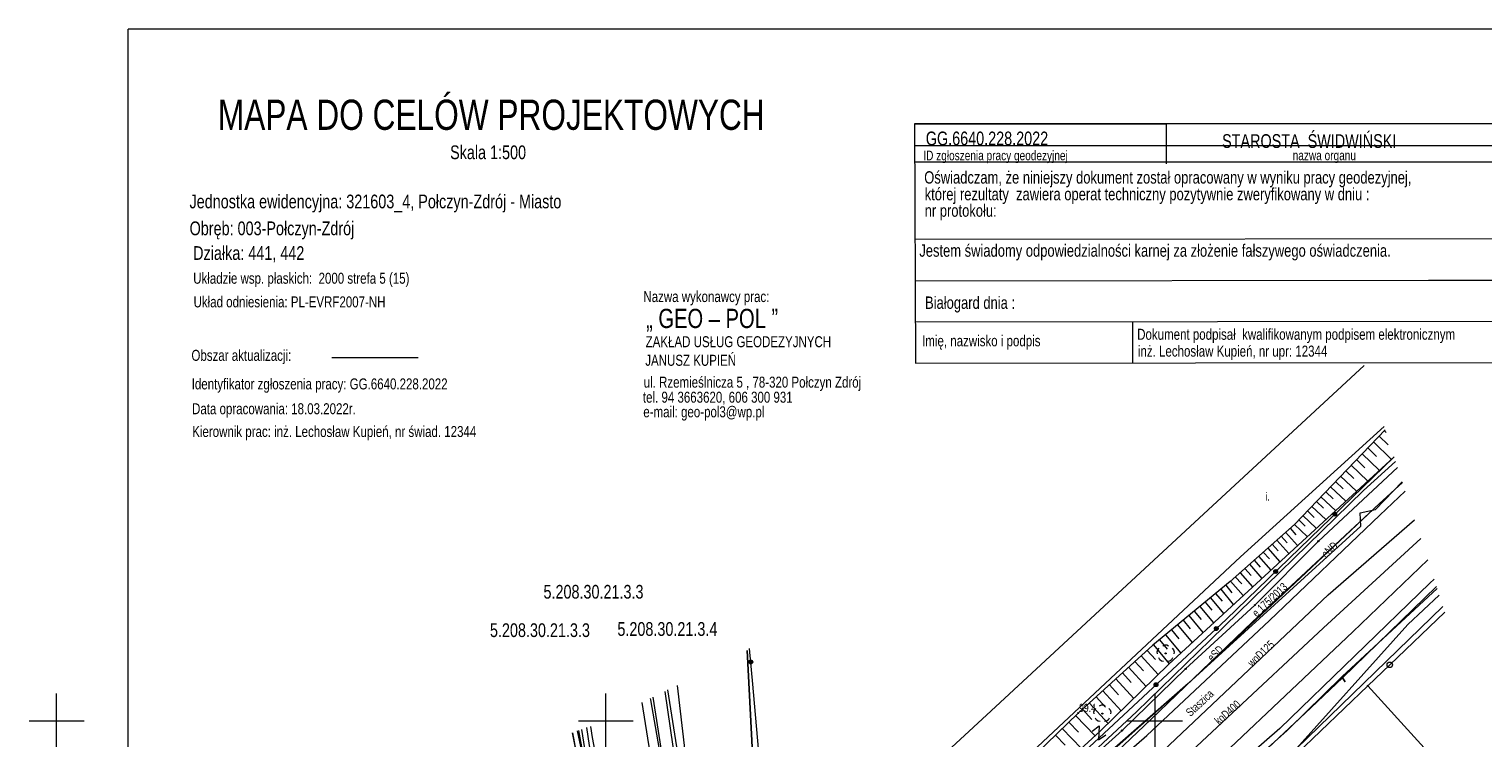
# Model space of a CAD drawing. Header units: metres. Extents: x -320 to 5572509, y -47 to 5960263.
# Tile 43 of 59: x 5572048 to 5572180, y 5960198 to 5960263. Entities that reach past the tile are written whole.
import ezdxf

# ---------------------------------------------------------------- set-up
doc = ezdxf.new("R2010")
doc.units = ezdxf.units.M
doc.header["$MEASUREMENT"] = 0
for name, color, linetype in [('000_Inne__niezydentyfikowane_', 7, 'Continuous'), ('202-Punkt_graniczny_stabilizowa', 7, 'Continuous'), ('203-Punkt_zalamania_granicy_dzi', 7, 'Continuous'), ('218-Granica_uzytku', 7, 'Continuous'), ('219-Linia_granicy', 7, 'Continuous'), ('422-Kraweznik_jezdni', 7, 'Continuous'), ('423-Krawedz_chodnika', 7, 'Continuous'), ('450-Sciana_oporowa_symb__osiowy', 7, 'Continuous'), ('585-Os_przewodu-SEPOD_-_ob__pro', 7, 'Continuous'), ('801-Punkt_okreslonej_wysokosci', 7, 'Continuous'), ('823-Szczyt_skarpy_nieumocninej', 7, 'Continuous'), ('902-Ogrodzenie_trwale_symb_', 7, 'Continuous'), ('991-Przehaczenie', 7, 'Continuous'), ('994-Nazwa_ulicy', 7, 'Continuous'), ('__opis_mapy_dcp', 7, 'Continuous'), ('__ramka_oswiadczenie_geodety', 7, 'Continuous'), ('ark', 7, 'Continuous'), ('chodnik_kostka_prefabrykowana', 7, 'Continuous'), ('drzewo_lisciaste__punkt_', 7, 'Continuous'), ('kraweznik__linia_', 7, 'Continuous'), ('Nowe_0', 7, 'Continuous'), ('plac__powierzchnia_', 7, 'Continuous'), ('plac__powierzchnia_-Atr17', 7, 'Continuous'), ('przewod_elektroenergetyczny__li', 7, 'Continuous'), ('przewod_gazowy__linia_', 7, 'Continuous'), ('przewod_inny__linia_', 7, 'Continuous'), ('przewod_kanalizacyjny__linia_', 7, 'Continuous'), ('przewod_kanalizacyjny__linia_-A', 7, 'Continuous'), ('przewod_telekomunikacyjny__lini', 7, 'Continuous'), ('przewod_wodociagowy_-_projektow', 7, 'Continuous'), ('przewod_wodociagowy__linia_', 7, 'Continuous'), ('przewod_wodociagowy__linia_-Atr', 7, 'Continuous'), ('punkt_wysokosciowy_naturalny', 7, 'Continuous'), ('punkt_wysokosciowy_naturalny-At', 7, 'Continuous'), ('siatka500', 7, 'Continuous'), ('skarpa_nieumocniona__powierzchn', 7, 'Continuous')]:
    doc.layers.add(name, color=color, linetype=linetype)
doc.styles.add('GENERATED_STYLE_1', font='arial.ttf')

# ---------------------------------------------------------------- blocks, each defined once
blk = doc.blocks.new('EGBP04_03')
at = {"layer": '203-Punkt_zalamania_granicy_dzi', "color": 7, "lineweight": 13}
blk.add_circle((0, 0), 0.05, dxfattribs=at)
blk = doc.blocks.new('EGBP04_2a')
at = {"layer": '202-Punkt_graniczny_stabilizowa', "color": 7, "lineweight": 13}
blk.add_circle((0, 0), 0.25, dxfattribs=at)
blk = doc.blocks.new('991')
at = {"layer": '991-Przehaczenie', "color": 7, "lineweight": 13}
for p, q in [((-0.4, 0.5), (0.4, 0.5)), ((0.4, 0.5), (-0.4, -0.5)), ((-0.4, -0.5), (0.4, -0.5))]:
    blk.add_line(p, q, dxfattribs=at)
blk = doc.blocks.new('OP021')
at = {"layer": 'drzewo_lisciaste__punkt_', "color": 7, "lineweight": 13}
for p, q in [((-0.7787, 0.1556), (-0.7206, 0.3337)), ((-0.7494, -0.0294), (-0.7787, 0.1556)), ((-0.7206, 0.3337), (-0.5879, 0.4658)), ((-0.261, 0.7031), (-0.0939, 0.7888)), ((-0.0939, 0.7888), (0.0939, 0.7888)), ((-0.05, 0), (-0.0354, 0.0354)), ((-0.0354, -0.0354), (-0.05, 0)), ((-0.0354, 0.0354), (0, 0.05)), ((0, 0.05), (0.0354, 0.0354)), ((0.0354, 0.0354), (0.05, 0)), ((0.05, 0), (0.0354, -0.0354)), ((0.0939, 0.7888), (0.261, 0.7031)), ((0.5879, 0.4658), (0.7206, 0.3337)), ((0.7206, 0.3337), (0.7787, 0.1556)), ((0.7787, 0.1556), (0.7494, -0.0294)), ((-0.5394, -0.5834), (-0.6244, -0.4155)), ((-0.3871, -0.694), (-0.5394, -0.5834)), ((-0.201, -0.7226), (-0.3871, -0.694)), ((0, -0.05), (-0.0354, -0.0354)), ((0.0354, -0.0354), (0, -0.05)), ((0.3871, -0.694), (0.201, -0.7226)), ((0.5394, -0.5834), (0.3871, -0.694)), ((0.6244, -0.4155), (0.5394, -0.5834))]:
    blk.add_line(p, q, dxfattribs=at)
blk = doc.blocks.new('RTPW01')
at = {"layer": '801-Punkt_okreslonej_wysokosci', "color": 7, "lineweight": 13}
blk.add_circle((0, 0), 0.05, dxfattribs=at)

msp = doc.modelspace()

# ---------------------------------------------------------------- linework, layer by layer
at = {"layer": '000_Inne__niezydentyfikowane_', "color": 7, "lineweight": 13, "flags": 128}
for points in [[(5572170.39, 5960225.93), (5572171.22, 5960225.13)], [(5572170.86, 5960226.42), (5572171.025, 5960226.262)], [(5572169.35, 5960224.85), (5572170.15, 5960224.08)], [(5572169.87, 5960225.39), (5572171.5, 5960223.83)], [(5572167.84, 5960223.27), (5572169.34, 5960221.84)], [(5572168.34, 5960223.79), (5572169.1, 5960223.05)], [(5572168.84, 5960224.31), (5572170.4, 5960222.81)], [(5572166.43, 5960221.79), (5572167.13, 5960221.12)], [(5572166.89, 5960222.28), (5572168.33, 5960220.9)], [(5572167.36, 5960222.77), (5572168.1, 5960222.07)], [(5572165.1, 5960220.41), (5572166.42, 5960219.15)], [(5572165.53, 5960220.86), (5572166.21, 5960220.22)], [(5572165.98, 5960221.32), (5572167.35, 5960220.01)], [(5572163.86, 5960219.11), (5572164.47, 5960218.52)], [(5572164.26, 5960219.53), (5572165.53, 5960218.32)], [(5572164.68, 5960219.97), (5572165.32, 5960219.35)], [(5572162.69, 5960217.89), (5572163.85, 5960216.78)], [(5572163.07, 5960218.29), (5572163.66, 5960217.72)], [(5572163.46, 5960218.69), (5572164.67, 5960217.53)], [(5572161.07, 5960216.46), (5572162.16, 5960215.23)], [(5572161.48, 5960216.82), (5572162.02, 5960216.21)], [(5572161.88, 5960217.17), (5572162.96, 5960215.96)], [(5572162.29, 5960217.53), (5572162.82, 5960216.93)], [(5572159.84, 5960215.36), (5572160.4, 5960214.74)], [(5572160.25, 5960215.73), (5572161.36, 5960214.48)], [(5572160.67, 5960216.09), (5572161.21, 5960215.47)], [(5572158.16, 5960213.87), (5572158.73, 5960213.23)], [(5572158.58, 5960214.25), (5572159.71, 5960212.97)], [(5572159.01, 5960214.62), (5572159.57, 5960213.99)], [(5572159.42, 5960214.99), (5572160.54, 5960213.73)], [(5572156.87, 5960212.73), (5572158.03, 5960211.42)], [(5572157.3, 5960213.11), (5572157.88, 5960212.46)], [(5572157.73, 5960213.49), (5572158.88, 5960212.2)], [(5572155.04, 5960211.21), (5572156.23, 5960209.77)], [(5572155.51, 5960211.6), (5572156.09, 5960210.89)], [(5572155.97, 5960211.98), (5572157.12, 5960210.59)], [(5572156.43, 5960212.36), (5572156.99, 5960211.67)], [(5572153.57, 5960210), (5572154.2, 5960209.24)], [(5572154.07, 5960210.41), (5572155.31, 5960208.91)], [(5572154.56, 5960210.82), (5572155.17, 5960210.08)], [(5572152.03, 5960208.73), (5572153.36, 5960207.12)], [(5572152.55, 5960209.16), (5572153.2, 5960208.37)], [(5572153.07, 5960209.59), (5572154.35, 5960208.03)], [(5572150.4, 5960207.38), (5572151.1, 5960206.53)], [(5572150.95, 5960207.84), (5572152.33, 5960206.17)], [(5572151.49, 5960208.29), (5572152.17, 5960207.47)], [(5572148.73, 5960205.92), (5572150.27, 5960204.22)], [(5572149.28, 5960206.42), (5572150.05, 5960205.58)], [(5572149.84, 5960206.92), (5572151.27, 5960205.2)], [(5572147.59, 5960204.88), (5572149.18, 5960203.14)], [(5572148.16, 5960205.4), (5572148.95, 5960204.54)], [(5572145.84, 5960203.29), (5572146.66, 5960202.38)], [(5572146.43, 5960203.83), (5572148.05, 5960202.04)], [(5572147.02, 5960204.36), (5572147.82, 5960203.48)], [(5572144.63, 5960202.19), (5572145.47, 5960201.26)], [(5572145.24, 5960202.74), (5572146.9, 5960200.91)], [(5572143.39, 5960201.06), (5572144.25, 5960200.11)], [(5572144.01, 5960201.63), (5572145.72, 5960199.75)], [(5572141.53, 5960199.29), (5572143.29, 5960197.48)], [(5572142.15, 5960199.88), (5572143.03, 5960198.97)], [(5572142.76, 5960200.48), (5572144.55, 5960198.63)], [(5572140.93, 5960198.7), (5572141.8, 5960197.8)]]:
    msp.add_lwpolyline(points, dxfattribs=at)
at = {"layer": '218-Granica_uzytku', "color": 3, "lineweight": 18, "flags": 128}
for points in [[(5572164.86, 5960216.36), (5572172.066, 5960223.073)], [(5572172.066, 5960223.073), (5572164.86, 5960216.36)], [(5572159.08, 5960210.54), (5572164.86, 5960216.36)], [(5572164.86, 5960216.36), (5572159.08, 5960210.54)], [(5572152.78, 5960204.73), (5572159.08, 5960210.54)], [(5572159.08, 5960210.54), (5572152.78, 5960204.73)], [(5572171.36, 5960205.1), (5572176.371, 5960209.894)], [(5572112.863, 5960206.399), (5572113.92, 5960185.88)], [(5572113.92, 5960185.88), (5572112.863, 5960206.399)], [(5572146.99, 5960199.12), (5572152.78, 5960204.73)], [(5572152.78, 5960204.73), (5572146.99, 5960199.12)], [(5572169.37, 5960203.19), (5572171.36, 5960205.1)], [(5572160.75, 5960194.92), (5572169.37, 5960203.19)], [(5572169.37, 5960203.19), (5572160.75, 5960194.92)], [(5572183.53, 5960187.58), (5572169.37, 5960203.19)], [(5572144.57, 5960196.95), (5572146.99, 5960199.12)], [(5572146.99, 5960199.12), (5572144.57, 5960196.95)]]:
    msp.add_lwpolyline(points, dxfattribs=at)
at = {"layer": '219-Linia_granicy', "color": 178, "lineweight": 18, "flags": 128}
for points in [[(5572172.066, 5960223.073), (5572164.86, 5960216.36)], [(5572164.86, 5960216.36), (5572159.08, 5960210.54)], [(5572159.08, 5960210.54), (5572152.78, 5960204.73)], [(5572176.371, 5960209.894), (5572171.36, 5960205.1)], [(5572113.92, 5960185.88), (5572112.863, 5960206.399)], [(5572152.78, 5960204.73), (5572146.99, 5960199.12)], [(5572171.36, 5960205.1), (5572169.37, 5960203.19)], [(5572169.37, 5960203.19), (5572160.75, 5960194.92)], [(5572183.53, 5960187.58), (5572169.37, 5960203.19)], [(5572146.99, 5960199.12), (5572144.57, 5960196.95)]]:
    msp.add_lwpolyline(points, dxfattribs=at)
at = {"layer": '422-Kraweznik_jezdni', "color": 7, "lineweight": 13, "flags": 128}
for points in [[(5572104.041, 5960202.043), (5572104.06, 5960201.91), (5572105.93, 5960191.32), (5572108.75, 5960179.61), (5572109.75, 5960177.07), (5572111.3, 5960175.33), (5572112.83, 5960174.17), (5572113.97, 5960173.91), (5572115.48, 5960173.74), (5572116.54, 5960174.05), (5572123.06, 5960178.16), (5572129.5, 5960182.41), (5572133.49, 5960185.45), (5572142.93, 5960193.17), (5572149.24, 5960198.68), (5572160.4, 5960209.13), (5572170.47, 5960218.72), (5572172.776, 5960220.901)], [(5572174.812, 5960214.668), (5572168, 5960208.1)], [(5572168, 5960208.1), (5572150.66, 5960191.72)]]:
    msp.add_lwpolyline(points, dxfattribs=at)
at = {"layer": '423-Krawedz_chodnika', "color": 7, "lineweight": 13, "flags": 128}
for points in [[(5572175.01, 5960212.54), (5572161.339, 5960199.293)], [(5572175.388, 5960212.904), (5572175.01, 5960212.54)], [(5572173, 5960208.76), (5572175.869, 5960211.432)], [(5572162.06, 5960196.587), (5572173, 5960208.76)]]:
    msp.add_lwpolyline(points, dxfattribs=at)
at = {"layer": '450-Sciana_oporowa_symb__osiowy', "color": 7, "lineweight": 13, "flags": 128}
msp.add_lwpolyline([(5572117.92, 5960177.44), (5572127.52, 5960183.57), (5572134.39, 5960188.8), (5572141.34, 5960194.32), (5572148.3, 5960200.81), (5572155.04, 5960207.39), (5572168.97, 5960220.97), (5572171.893, 5960223.603)], dxfattribs=at)
at = {"layer": '585-Os_przewodu-SEPOD_-_ob__pro', "color": 1, "lineweight": 18, "flags": 128}
msp.add_lwpolyline([(5572172.512, 5960221.71), (5572170.4, 5960219.76), (5572153.01, 5960203.41), (5572145.09, 5960196.46), (5572135.13, 5960188.41), (5572129.07, 5960183.88), (5572127.56, 5960182.46), (5572124.36, 5960180.41), (5572114.43, 5960174.42), (5572113.1, 5960174.45), (5572111.1, 5960175.98), (5572108.97, 5960180.3), (5572101.73, 5960178.88), (5572097.411, 5960199.08)], dxfattribs=at)
at = {"layer": '823-Szczyt_skarpy_nieumocninej', "color": 7, "lineweight": 13, "flags": 128}
for points in [[(5572112.863, 5960206.399), (5572113.92, 5960185.88), (5572117.15, 5960179.05), (5572113.63, 5960176.39), (5572111.53, 5960177.33), (5572108.33, 5960185.72), (5572105.658, 5960202.815)], [(5572096.956, 5960198.923), (5572101.21, 5960175.88), (5572099.75, 5960175.04), (5572098.63, 5960176.82)]]:
    msp.add_lwpolyline(points, dxfattribs=at)
at = {"layer": '902-Ogrodzenie_trwale_symb_', "color": 7, "lineweight": 13, "flags": 128}
msp.add_lwpolyline([(5572171.753, 5960224.031), (5572156.47, 5960209.24), (5572140.44, 5960194.31), (5572134.48, 5960189.41), (5572132.64, 5960187.89), (5572126.05, 5960183.16), (5572118.66, 5960178.76), (5572114.82, 5960187.15), (5572113.38, 5960203.33), (5572113.093, 5960206.586)], dxfattribs=at)
at = {"layer": '902-Ogrodzenie_trwale_symb_', "color": 7, "lineweight": 13}
for centre, radius in [((5572166.364, 5960218.815), 0.175), ((5572166.364, 5960218.815), 0.157), ((5572166.364, 5960218.815), 0.14), ((5572166.364, 5960218.815), 0.122), ((5572166.364, 5960218.815), 0.105), ((5572166.364, 5960218.815), 0.0875), ((5572166.364, 5960218.815), 0.07), ((5572166.364, 5960218.815), 0.0525), ((5572166.364, 5960218.815), 0.035), ((5572160.975, 5960213.599), 0.175), ((5572160.975, 5960213.599), 0.157), ((5572160.975, 5960213.599), 0.14), ((5572160.975, 5960213.599), 0.122), ((5572160.975, 5960213.599), 0.105), ((5572160.975, 5960213.599), 0.0875), ((5572160.975, 5960213.599), 0.07), ((5572160.975, 5960213.599), 0.0525), ((5572160.975, 5960213.599), 0.035), ((5572155.569, 5960208.401), 0.175), ((5572155.569, 5960208.401), 0.157), ((5572155.569, 5960208.401), 0.14), ((5572155.569, 5960208.401), 0.122), ((5572155.569, 5960208.401), 0.105), ((5572155.569, 5960208.401), 0.0875), ((5572155.569, 5960208.401), 0.07), ((5572155.569, 5960208.401), 0.0525), ((5572155.569, 5960208.401), 0.035), ((5572113.201, 5960205.362), 0.175), ((5572113.201, 5960205.362), 0.157), ((5572113.201, 5960205.362), 0.14), ((5572113.201, 5960205.362), 0.122), ((5572113.201, 5960205.362), 0.105), ((5572113.201, 5960205.362), 0.0875), ((5572113.201, 5960205.362), 0.07), ((5572113.201, 5960205.362), 0.0525), ((5572113.201, 5960205.362), 0.035), ((5572150.081, 5960203.289), 0.175), ((5572150.081, 5960203.289), 0.157), ((5572150.081, 5960203.289), 0.14), ((5572150.081, 5960203.289), 0.122), ((5572150.081, 5960203.289), 0.105), ((5572150.081, 5960203.289), 0.0875), ((5572150.081, 5960203.289), 0.07), ((5572150.081, 5960203.289), 0.0525), ((5572150.081, 5960203.289), 0.035)]:
    msp.add_circle(centre, radius, dxfattribs=at)
at = {"layer": '__opis_mapy_dcp', "color": 7, "lineweight": 13, "flags": 128}
msp.add_lwpolyline([(5572075.054, 5960233.075), (5572082.914, 5960233.075)], dxfattribs=at)
at = {"layer": '__ramka_oswiadczenie_geodety', "color": 7, "lineweight": 13, "flags": 128}
for points in [[(5572128.095, 5960254.349), (5572128.193, 5960232.57)], [(5572188.08, 5960254.349), (5572128.095, 5960254.349)], [(5572128.095, 5960254.349), (5572150.995, 5960254.349), (5572150.995, 5960250.72)], [(5572128.095, 5960254.349), (5572128.193, 5960232.57)], [(5572188.08, 5960254.349), (5572128.095, 5960254.349)], [(5572128.095, 5960254.349), (5572150.995, 5960254.349), (5572150.995, 5960250.72)], [(5572188.08, 5960252.349), (5572128.095, 5960252.349)], [(5572188.08, 5960252.349), (5572128.095, 5960252.349)], [(5572188.08, 5960250.849), (5572128.095, 5960250.849)], [(5572188.08, 5960250.849), (5572128.095, 5960250.849)], [(5572128.193, 5960243.85), (5572188.178, 5960243.92)], [(5572128.193, 5960243.85), (5572188.178, 5960243.92)], [(5572128.189, 5960240.06), (5572174.88, 5960240.114), (5572188.174, 5960240.13)], [(5572128.189, 5960240.06), (5572174.88, 5960240.114), (5572188.174, 5960240.13)], [(5572128.193, 5960236.33), (5572155.688, 5960236.362), (5572188.178, 5960236.4)], [(5572128.193, 5960236.33), (5572155.688, 5960236.362), (5572188.178, 5960236.4)], [(5572147.937, 5960236.362), (5572147.937, 5960232.6)], [(5572128.193, 5960232.57), (5572153.688, 5960232.6)], [(5572153.688, 5960232.6), (5572188.178, 5960232.64)], [(5572153.688, 5960232.6), (5572188.178, 5960232.64)]]:
    msp.add_lwpolyline(points, dxfattribs=at)
at = {"layer": 'chodnik_kostka_prefabrykowana', "color": 7, "lineweight": 13, "flags": 128}
msp.add_lwpolyline([(5572161.339, 5960199.293), (5572152.562, 5960191.636)], dxfattribs=at)
at = {"layer": 'kraweznik__linia_', "color": 7, "lineweight": 13, "flags": 128}
for points in [[(5572169.031, 5960232.365), (5572154.84, 5960219.22), (5572135.08, 5960200.91), (5572122.63, 5960189.41)], [(5572122.63, 5960189.41), (5572125.98, 5960185.44), (5572138.83, 5960197.21), (5572157.78, 5960214.94), (5572170.847, 5960226.805)], [(5572065.028, 5960167.961), (5572067.34, 5960168.42), (5572069.95, 5960168.92), (5572081.09, 5960171.07), (5572082.03, 5960168.64), (5572082.67, 5960167.71), (5572083.24, 5960167.05), (5572083.93, 5960166.87), (5572085.36, 5960166.7), (5572090.92, 5960167.67), (5572096.74, 5960168.86), (5572098.9, 5960169.67), (5572100.09, 5960170.52), (5572101.01, 5960171.57), (5572101.59, 5960173.08), (5572101.94, 5960175.07), (5572101.95, 5960176.9), (5572101.98, 5960178.47), (5572101.53, 5960182.15), (5572098.51, 5960197.75), (5572098.28, 5960199.381)]]:
    msp.add_lwpolyline(points, dxfattribs=at)
at = {"layer": 'Nowe_0', "color": 7, "lineweight": 13}
for p in [(5572246.71, 5960262.981), (5572056.528, 5960014.686)]:
    msp.add_line(p, (5572056.528, 5960262.981), dxfattribs=at)
at = {"layer": 'plac__powierzchnia_', "color": 7, "lineweight": 13, "flags": 128}
for points in [[(5572169.031, 5960232.365), (5572154.84, 5960219.22), (5572135.08, 5960200.91), (5572122.63, 5960189.41)], [(5572122.63, 5960189.41), (5572125.98, 5960185.44), (5572138.83, 5960197.21), (5572157.78, 5960214.94), (5572170.847, 5960226.805)]]:
    msp.add_lwpolyline(points, dxfattribs=at)
at = {"layer": 'przewod_elektroenergetyczny__li', "color": 1, "lineweight": 18, "flags": 128}
for points in [[(5572096.935, 5960198.916), (5572100.94, 5960178.88), (5572101.78, 5960174.63), (5572110.43, 5960177.46), (5572111.31, 5960178.71), (5572113.9, 5960176.69), (5572117.05, 5960176.14), (5572127.22, 5960182.49), (5572135.13, 5960188.41), (5572135.28, 5960187.82), (5572135.13, 5960188.41), (5572146.28, 5960197.41), (5572153.01, 5960203.41), (5572168.74, 5960217.71), (5572168.67, 5960218.93), (5572170.06, 5960219.24), (5572172.496, 5960221.757)], [(5572097.501, 5960199.112), (5572097.85, 5960197.29), (5572100.58, 5960184.39), (5572101.57, 5960178.52), (5572109.18, 5960180.53), (5572110.55, 5960177.49), (5572111.1, 5960175.98), (5572116.11, 5960174.85), (5572129.42, 5960182.69), (5572135.18, 5960187.41), (5572143.43, 5960194.24), (5572149.65, 5960200.16), (5572158.85, 5960209.02), (5572170.4, 5960219.76), (5572172.512, 5960221.71)]]:
    msp.add_lwpolyline(points, dxfattribs=at)
at = {"layer": 'przewod_gazowy__linia_', "color": 30, "lineweight": 18, "flags": 128}
for points in [[(5572104.21, 5960152.58), (5572118.23, 5960154.05), (5572117.58, 5960164.44), (5572127.01, 5960171.29), (5572132.69, 5960175.69), (5572135.05, 5960177.51), (5572139.69, 5960180.99), (5572153.51, 5960193.09), (5572157.4, 5960192.74), (5572162.85, 5960197.46), (5572176.202, 5960210.411)], [(5572098.613, 5960199.495), (5572098.75, 5960198.48), (5572103.78, 5960171.93), (5572103.76, 5960155.44), (5572104.21, 5960152.58), (5572101.74, 5960152.19), (5572105.62, 5960131.35), (5572109.47, 5960109.91), (5572113.74, 5960088.71), (5572115.87, 5960087.2), (5572117.25, 5960086.16), (5572118.47, 5960083.18), (5572119.14, 5960081.59), (5572121.15, 5960071.68), (5572123.69, 5960059.52), (5572125.484, 5960050.503)]]:
    msp.add_lwpolyline(points, dxfattribs=at)
at = {"layer": 'przewod_inny__linia_', "color": 7, "lineweight": 13, "flags": 128}
for points in [[(5572159.42, 5960190.58), (5572157.71, 5960195.28), (5572162.02, 5960199.13), (5572167.03, 5960204.05), (5572175.667, 5960212.049)], [(5572104.266, 5960202.15), (5572105.79, 5960192.47), (5572107.8, 5960182.86), (5572110.42, 5960178.28), (5572112.32, 5960176.18), (5572113.53, 5960174.38), (5572117.26, 5960164.84), (5572118.86, 5960161.89), (5572125.16, 5960167.22), (5572134.48, 5960174.5), (5572137.72, 5960177.03), (5572143.31, 5960177.69), (5572153.66, 5960178.97), (5572155.85, 5960179.09)]]:
    msp.add_lwpolyline(points, dxfattribs=at)
at = {"layer": 'przewod_kanalizacyjny__linia_', "color": 34, "lineweight": 18, "flags": 128}
msp.add_lwpolyline([(5572110.48, 5960164.95), (5572117.21, 5960169.65), (5572128.89, 5960178.15), (5572147.8, 5960192.08), (5572165.32, 5960208.46), (5572174.18, 5960216.603)], dxfattribs=at)
at = {"layer": 'przewod_telekomunikacyjny__lini', "color": 30, "lineweight": 18, "flags": 128}
for points in [[(5572152.99, 5960190.69), (5572164.18, 5960201.2), (5572167.05, 5960203.93), (5572167.3, 5960203.56), (5572167.05, 5960203.93), (5572175.606, 5960212.236)], [(5572097.773, 5960199.206), (5572101.32, 5960176.9)]]:
    msp.add_lwpolyline(points, dxfattribs=at)
at = {"layer": 'przewod_wodociagowy_-_projektow', "color": 7, "lineweight": 20, "flags": 128}
msp.add_lwpolyline([(5572103.283, 5960201.681), (5572104.94, 5960191.16), (5572110.45, 5960168.27), (5572110.59, 5960168.08), (5572110.88, 5960167.68)], dxfattribs=at)
at = {"layer": 'przewod_wodociagowy__linia_', "color": 7, "lineweight": 20, "flags": 128}
for points in [[(5572134.81, 5960185.17), (5572147.42, 5960194.13), (5572165.76, 5960211.47), (5572173.621, 5960218.314)], [(5572106.481, 5960203.207), (5572108.59, 5960185.28), (5572112.13, 5960174.28), (5572113.49, 5960169.59)], [(5572105.37, 5960202.677), (5572108, 5960184.51), (5572108.54, 5960180.77)]]:
    msp.add_lwpolyline(points, dxfattribs=at)
at = {"layer": 'siatka500', "color": 7, "lineweight": 13, "flags": 128}
for points in [[(5572050, 5960197.5), (5572050, 5960202.5)], [(5572100, 5960197.5), (5572100, 5960202.5)], [(5572150, 5960197.5), (5572150, 5960202.5)], [(5572047.5, 5960200), (5572052.5, 5960200)], [(5572097.5, 5960200), (5572102.5, 5960200)], [(5572147.5, 5960200), (5572152.5, 5960200)]]:
    msp.add_lwpolyline(points, dxfattribs=at)
at = {"layer": 'skarpa_nieumocniona__powierzchn', "color": 7, "lineweight": 13, "flags": 128}
msp.add_lwpolyline([(5572170.944, 5960226.51), (5572162.68, 5960217.88), (5572156.84, 5960212.7), (5572149.8, 5960206.89), (5572143, 5960200.71), (5572133.4, 5960191.42), (5572133.1, 5960190.58), (5572134.48, 5960189.41), (5572145.01, 5960199.05), (5572151.24, 5960205.17), (5572171.747, 5960224.051)], dxfattribs=at)

# ---------------------------------------------------------------- block references
at = {"layer": '202-Punkt_graniczny_stabilizowa', "color": 7, "lineweight": 13}
msp.add_blockref('EGBP04_2a', (5572171.36, 5960205.1), dxfattribs=at)
at = {"layer": '203-Punkt_zalamania_granicy_dzi', "color": 7, "lineweight": 13}
for p in [(5572164.86, 5960216.36), (5572159.08, 5960210.54), (5572152.78, 5960204.73), (5572169.37, 5960203.19), (5572146.99, 5960199.12)]:
    msp.add_blockref('EGBP04_03', p, dxfattribs=at)
at = {"layer": '991-Przehaczenie', "color": 7, "lineweight": 13, "rotation": 35.7984}
msp.add_blockref('991', (5572144.89, 5960198.9), dxfattribs=at)
at = {"layer": 'drzewo_lisciaste__punkt_', "color": 94, "lineweight": 18}
for p in [(5572150.96, 5960206.14), (5572145.2, 5960200.66)]:
    msp.add_blockref('OP021', p, dxfattribs=at)
at = {"layer": 'punkt_wysokosciowy_naturalny', "color": 7, "lineweight": 13}
msp.add_blockref('RTPW01', (5572143, 5960200.71), dxfattribs=at)

# ---------------------------------------------------------------- texts
at = {"layer": '585-Os_przewodu-SEPOD_-_ob__pro', "color": 1, "lineweight": 18, "insert": (5572159.262, 5960209.395), "char_height": 0.75, "attachment_point": 7, "rotation": 43.234, "style": 'GENERATED_STYLE_1'}
msp.add_mtext('\\A1;{\\W0.750000x;\\pql;\\fArial|b0|i0|c238|p38;e 175/2013}', dxfattribs=at)
at = {"layer": '994-Nazwa_ulicy', "color": 7, "lineweight": 13, "insert": (5572153.232, 5960200.336), "char_height": 0.75, "attachment_point": 7, "rotation": 42.867, "style": 'GENERATED_STYLE_1'}
msp.add_mtext('\\A1;{\\W0.750000x;\\pql;\\fArial|b0|i0|c238|p38;Staszica}', dxfattribs=at)
at = {"layer": '__opis_mapy_dcp', "color": 7, "lineweight": 13, "style": 'GENERATED_STYLE_1'}
for s, insert, char_height, attachment_point in [('\\A1;{\\W0.750000x;\\pql;\\fArial|b0|i0|c238|p38; MAPA DO CELÓW PROJEKTOWYCH}', (5572063.88, 5960253.767), 2.75, 7), ('\\A1;{\\W0.750000x;\\pql;\\fArial|b0|i0|c238|p38; Skala 1:500}', (5572085.46, 5960251.12), 1.25, 7), ('\\A1;{\\W0.750000x;\\pql;\\fArial|b0|i0|c238|p38;Jednostka ewidencyjna: 321603_4, Połczyn-Zdrój - Miasto}', (5572062.105, 5960246.284), 1.25, 7), ('\\A1;{\\W0.750000x;\\pql;\\fArial|b0|i0|c238|p38;Obręb: 003-Połczyn-Zdrój}', (5572062.113, 5960243.835), 1.25, 7), ('\\A1;{\\W0.750000x;\\pql;\\fArial|b0|i0|c238|p38;Działka: 441, 442}', (5572062.434, 5960241.734), 1.25, 7), ('\\A1;{\\W0.750000x;\\pql;\\fArial|b0|i0|c238|p38;Układzie wsp. płaskich:  2000 strefa 5 (15)}', (5572062.441, 5960239.495), 1, 7), ('\\A1;{\\W0.750000x;\\pql;\\fArial|b0|i0|c238|p38;Układ odniesienia: PL-EVRF2007-NH}', (5572062.474, 5960237.63), 1, 7), ('\\A1;{\\W0.750000x;\\pql;\\fArial|b0|i0|c238|p38;Nazwa wykonawcy prac:}', (5572103.419, 5960237.826), 1, 7), ('\\A1;{\\W0.750000x;\\pql;\\fArial|b0|i0|c238|p38;„ GEO – POL ” }', (5572103.664, 5960237.513), 1.75, 1), ('\\A1;{\\W0.750000x;\\pql;\\fArial|b0|i0|c238|p38;ZAKŁAD USŁUG GEODEZYJNYCH }', (5572103.626, 5960234.004), 1, 7), ('\\A1;{\\W0.750000x;\\pql;\\fArial|b0|i0|c238|p38;Obszar aktualizacji:}', (5572062.281, 5960232.475), 1, 7), ('\\A1;{\\W0.750000x;\\pql;\\fArial|b0|i0|c238|p38;JANUSZ KUPIEŃ }', (5572103.591, 5960232.311), 1, 7), ('\\A1;{\\W0.750000x;\\pql;\\fArial|b0|i0|c238|p38;Identyfikator zgłoszenia pracy: GG.6640.228.2022}', (5572062.303, 5960229.874), 1, 7), ('\\A1;{\\W0.750000x;\\pql;\\fArial|b0|i0|c238|p38;ul. Rzemieślnicza 5 , 78-320 Połczyn Zdrój }', (5572103.448, 5960230.035), 1, 7), ('\\A1;{\\W0.750000x;\\pql;\\fArial|b0|i0|c238|p38;tel. 94 3663620, 606 300 931 }', (5572103.376, 5960228.779), 1, 7), ('\\A1;{\\W0.750000x;\\pql;\\fArial|b0|i0|c238|p38;Data opracowania: 18.03.2022r. }', (5572062.336, 5960227.613), 1, 7), ('\\A1;{\\W0.750000x;\\pql;\\fArial|b0|i0|c238|p38;e-mail: geo-pol3@wp.pl}', (5572103.412, 5960227.334), 1, 7), ('\\A1;{\\W0.750000x;\\pql;\\fArial|b0|i0|c238|p38;Kierownik prac: inż. Lechosław Kupień, nr świad. 12344}', (5572062.351, 5960225.54), 1, 7)]:
    msp.add_mtext(s, dxfattribs=dict(at, insert=insert, char_height=char_height, attachment_point=attachment_point))
at = {"layer": '__ramka_oswiadczenie_geodety', "color": 7, "lineweight": 13, "attachment_point": 7, "style": 'GENERATED_STYLE_1'}
for s, insert, char_height in [('\\A1;{\\W0.750000x;\\pql;\\fArial|b0|i0|c238|p38;GG.6640.228.2022}', (5572129.126, 5960252.383), 1.25), ('\\A1;{\\W0.750000x;\\pql;\\fArial|b0|i0|c238|p38;STAROSTA  ŚWIDWIŃSKI}', (5572156.097, 5960252.144), 1.25), ('\\A1;{\\W0.750000x;\\pql;\\fArial|b0|i0|c238|p38;ID zgłoszenia pracy geodezyjnej  }', (5572128.901, 5960250.772), 0.875), ('\\A1;{\\W0.750000x;\\pql;\\fArial|b0|i0|c238|p38;nazwa organu}', (5572162.525, 5960250.778), 0.875), ('\\A1;{\\W0.750000x;\\pql;\\fArial|b0|i0|c238|p38;Oświadczam, że niniejszy dokument został opracowany w wyniku pracy geodezyjnej, }', (5572128.985, 5960248.574), 1.125), ('\\A1;{\\W0.750000x;\\pql;\\fArial|b0|i0|c238|p38;której rezultaty  zawiera operat techniczny pozytywnie zweryfikowany w dniu : }', (5572129.025, 5960247.055), 1.125), ('\\A1;{\\W0.750000x;\\pql;\\fArial|b0|i0|c238|p38;nr protokołu:}', (5572129.025, 5960245.554), 1.125), ('\\A1;{\\W0.750000x;\\pql;\\fArial|b0|i0|c238|p38;Jestem świadomy odpowiedzialności karnej za złożenie fałszywego oświadczenia.}', (5572128.537, 5960241.915), 1.125), ('\\A1;{\\W0.750000x;\\pql;\\fArial|b0|i0|c238|p38;Białogard dnia :}', (5572129.058, 5960237.17), 1.125), ('\\A1;{\\W0.750000x;\\pql;\\fArial|b0|i0|c238|p38;Imię, nazwisko i podpis}', (5572128.793, 5960233.796), 1), ('\\A1;{\\W0.750000x;\\pql;\\fArial|b0|i0|c238|p38;Dokument podpisał  kwalifikowanym podpisem elektronicznym}', (5572148.37, 5960234.392), 1), ('\\A1;{\\W0.750000x;\\pql;\\fArial|b0|i0|c238|p38;inż. Lechosław Kupień, nr upr: 12344}', (5572148.437, 5960232.86), 1)]:
    msp.add_mtext(s, dxfattribs=dict(at, insert=insert, char_height=char_height))
at = {"layer": 'ark', "color": 7, "lineweight": 13, "char_height": 1.25, "attachment_point": 1, "style": 'GENERATED_STYLE_1'}
for s, insert in [('\\A1;{\\W0.750000x;\\pql;\\fArial|b0|i0|c238|p38;5.208.30.21.3.3}', (5572094.326, 5960212.377)), ('\\A1;{\\W0.750000x;\\pql;\\fArial|b0|i0|c238|p38;5.208.30.21.3.3}', (5572089.451, 5960208.88)), ('\\A1;{\\W0.750000x;\\pql;\\fArial|b0|i0|c238|p38;5.208.30.21.3.4}', (5572101.054, 5960208.988))]:
    msp.add_mtext(s, dxfattribs=dict(at, insert=insert))
at = {"layer": 'plac__powierzchnia_-Atr17', "color": 7, "lineweight": 13, "insert": (5572160.04, 5960220.046), "char_height": 0.75, "attachment_point": 7, "style": 'GENERATED_STYLE_1'}
msp.add_mtext('\\A1;{\\W0.750000x;\\pql;\\fArial|b0|i0|c238|p38;i.}', dxfattribs=at)
at = {"layer": 'przewod_elektroenergetyczny__li', "color": 1, "lineweight": 18, "char_height": 0.75, "attachment_point": 4, "style": 'GENERATED_STYLE_1'}
for s, insert, rotation in [('\\A1;{\\W0.750000x;\\pql;\\fArial|b0|i0|c238|p38;eND}', (5572165.302, 5960215.043), 42.325), ('\\A1;{\\W0.750000x;\\pql;\\fArial|b0|i0|c238|p38;eSD}', (5572154.945, 5960205.606), 43.919)]:
    msp.add_mtext(s, dxfattribs=dict(at, insert=insert, rotation=rotation))
at = {"layer": 'przewod_kanalizacyjny__linia_-A', "color": 34, "lineweight": 18, "insert": (5572155.582, 5960199.867), "char_height": 0.75, "attachment_point": 4, "rotation": 41.458, "style": 'GENERATED_STYLE_1'}
msp.add_mtext('\\A1;{\\W0.750000x;\\pql;\\fArial|b0|i0|c238|p38;koD400}', dxfattribs=at)
at = {"layer": 'przewod_wodociagowy__linia_-Atr', "color": 7, "lineweight": 20, "insert": (5572158.588, 5960205.134), "char_height": 0.75, "attachment_point": 4, "rotation": 43.395, "style": 'GENERATED_STYLE_1'}
msp.add_mtext('\\A1;{\\W0.750000x;\\pql;\\fArial|b0|i0|c238|p38;woD125}', dxfattribs=at)
at = {"layer": 'punkt_wysokosciowy_naturalny-At', "color": 7, "lineweight": 13, "insert": (5572143.08, 5960200.793), "char_height": 0.75, "attachment_point": 7, "style": 'GENERATED_STYLE_1'}
msp.add_mtext('\\A1;{\\W0.750000x;\\pql;\\fArial|b0|i0|c238|p38;99.4}', dxfattribs=at)

doc.saveas('drawing.dxf')
